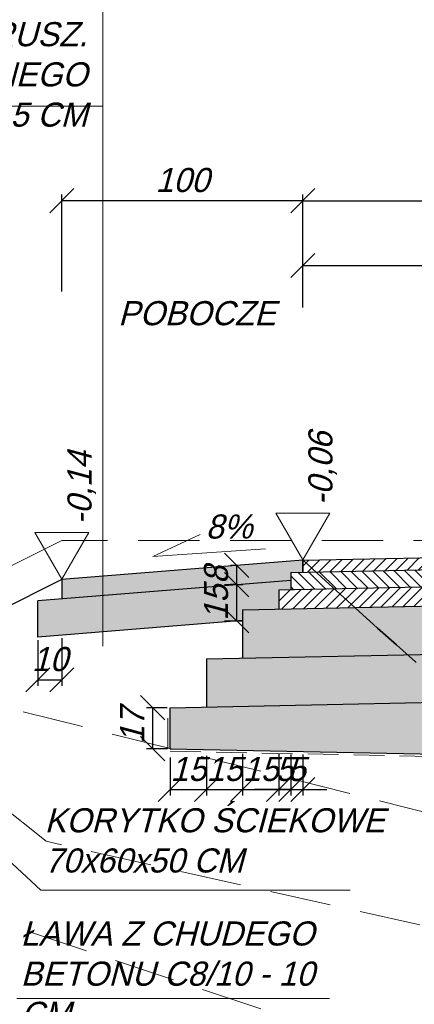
# Model space of a CAD drawing. Header units: millimetres. Extents: x -8866 to 77461, y -114325 to -28406.
# Tile 23 of 37: x 34142 to 34306, y -60031 to -59623. Entities that reach past the tile are written whole.
import ezdxf

# ---------------------------------------------------------------- set-up
doc = ezdxf.new("R2010")
doc.units = ezdxf.units.MM
doc.linetypes.add('DASHED', pattern=[19.05, 12.7, -6.35])
for name, color, linetype, lineweight in [('2', 5, 'Continuous', 35), ('3', 6, 'DASHED', 13), ('5', 3, 'Continuous', 13), ('6', 2, 'Continuous', 25), ('8', 1, 'Continuous', 13)]:
    doc.layers.add(name, color=color, linetype=linetype, lineweight=lineweight)
doc.styles.get("Standard").update_dxf_attribs({"font": 'IC-isocp.shx', "oblique": 15})
doc.dimstyles.new('ISO-25', dxfattribs={"dimscale": 2, "dimtxt": 2.5, "dimasz": 2.5, "dimexe": 1.25, "dimexo": 0.625, "dimtad": 1, "dimtxsty": 'Standard', "dimblk": 'OBLIQUE', "dimcen": 2.5, "dimadec": 0, "dimazin": 0, "dimtfac": 1, "dimtmove": 0, "dimatfit": 3, "dimldrblk": 'OBLIQUE', "dimfxl": 1, "dimarcsym": 0})
pattern_1 = [(180, (0, -3000), (-12.7, -12.7), [1.5875, -11.1125]), (270, (0, -3000), (12.7, -12.7), [1.5875, -11.1125]), (315, (-1.5875, -3000), (12.7, -3e-15), [2.245064, -15.7154486]), (180, (-1.588, -3007.144), (-12.7, -12.7), [1.5875, -11.1125]), (225, (-2.381, -3006.35), (-2e-15, -12.7), [1.1225314, -16.83798]), (315, (-2.381, -3006.35), (12.7, -3e-15), [1.1225314, -16.83798]), (180, (-6.35, -3010.319), (-12.7, -12.7), [2.245064, -10.454936]), (225, (-6.35, -3010.319), (-2e-15, -12.7), [1.5875, -16.3730127]), (315, (-8.595, -3010.319), (12.7, -3e-15), [1.5875, -16.3730127]), (270, (-8.731, -3003.175), (12.7, -12.7), [1.5875, -11.1125]), (225, (-8.731, -3003.175), (-2e-15, -12.7), [1.1225314, -16.83798]), (315, (-9.525, -3003.969), (12.7, -3e-15), [1.1225314, -16.83798]), (180, (-1.587, -3003.175), (-12.7, -12.7), [0.79375, -10.63625]), (180, (-11.113, -3006.35), (-12.7, -12.7), [0.79375, -10.63625]), (270, (-7.144, -3007.938), (12.7, -12.7), [0.79375, -10.63625]), (315, (-8.731, -3000.794), (12.7, -3e-15), [1.1225314, -16.83798]), (315, (-3.175, -3009.525), (12.7, -3e-15), [1.1225314, -16.83798]), (225, (-5.953, -3004.167), (-2e-15, -12.7), [1.1225314, -16.83798]), (270, (-4.366, -3001.588), (12.7, -12.7), [0.1984375, -12.5015625]), (270, (-4.961, -3006.945), (12.7, -12.7), [0.1984375, -12.5015625]), (270, (-10.914, -3009.128), (12.7, -12.7), [0.1984375, -12.5015625]), (270, (-11.113, -3002.381), (12.7, -12.7), [0.1984375, -12.5015625])]
pattern_2 = [(225, (0, -3000), (2.24506403, -2.24506403), [])]

# ---------------------------------------------------------------- blocks, each defined once
blk = doc.blocks.new('_Oblique')
at = {"color": 0, "linetype": 'ByBlock', "lineweight": -2}
blk.add_line((-0.5, -0.5), (0.5, 0.5), dxfattribs=at)
blk = doc.blocks.new('*D2705')
at = {"layer": '5', "color": 0, "lineweight": -2}
for p, q in [((34259.64, -59742.21), (34259.64, -59722.29)), ((34534.64, -59733.17), (34534.64, -59722.29)), ((34259.64, -59724.79), (34534.64, -59724.79))]:
    blk.add_line(p, q, dxfattribs=at)
at = {"layer": 'Defpoints', "color": 0}
for p in [(34534.64, -59724.79), (34534.64, -59734.42), (34259.64, -59743.46)]:
    blk.add_point(p, dxfattribs=at)
at = {"layer": '5', "color": 0, "lineweight": -2, "xscale": 10, "yscale": 10, "zscale": 10, "rotation": 180}
blk.add_blockref('_Oblique', (34259.64, -59724.79), dxfattribs=at)
at = {"layer": '5', "color": 0, "lineweight": -2, "xscale": 10, "yscale": 10, "zscale": 10}
blk.add_blockref('_Oblique', (34534.64, -59724.79), dxfattribs=at)
at = {"layer": '5', "color": 0, "insert": (34397.14, -59716.29), "char_height": 10, "attachment_point": 5}
blk.add_mtext('275', dxfattribs=at)
blk = doc.blocks.new('*D2708')
at = {"layer": '5', "color": 0, "lineweight": -2}
for p, q in [((34259.64, -59742.21), (34259.64, -59695.42)), ((34809.64, -59734.54), (34809.64, -59695.42)), ((34259.64, -59697.92), (34809.64, -59697.92))]:
    blk.add_line(p, q, dxfattribs=at)
at = {"layer": 'Defpoints', "color": 0}
for p in [(34809.64, -59697.92), (34809.64, -59735.79), (34259.64, -59743.46)]:
    blk.add_point(p, dxfattribs=at)
at = {"layer": '5', "color": 0, "lineweight": -2, "xscale": 10, "yscale": 10, "zscale": 10, "rotation": 180}
blk.add_blockref('_Oblique', (34259.64, -59697.92), dxfattribs=at)
at = {"layer": '5', "color": 0, "lineweight": -2, "xscale": 10, "yscale": 10, "zscale": 10}
blk.add_blockref('_Oblique', (34809.64, -59697.92), dxfattribs=at)
at = {"layer": '5', "color": 0, "insert": (34534.64, -59689.42), "char_height": 10, "attachment_point": 5}
blk.add_mtext('550', dxfattribs=at)
blk = doc.blocks.new('*D2714')
at = {"layer": '5', "color": 0, "lineweight": -2}
for p, q in [((34232.39, -59849.15), (34229.7, -59849.15)), ((34232.2, -59849.15), (34232.2, -59857.15)), ((34232.39, -59857.15), (34229.7, -59857.15))]:
    blk.add_line(p, q, dxfattribs=at)
at = {"layer": 'Defpoints', "color": 0}
for p in [(34233.64, -59849.15), (34232.2, -59857.15), (34233.64, -59857.15)]:
    blk.add_point(p, dxfattribs=at)
at = {"layer": '5', "color": 0, "lineweight": -2, "xscale": 10, "yscale": 10, "zscale": 10}
for p, rotation in [((34232.2, -59849.15), 90), ((34232.2, -59857.15), 270)]:
    blk.add_blockref('_Oblique', p, dxfattribs=dict(at, rotation=rotation))
at = {"layer": '5', "color": 0, "insert": (34223.7, -59853.15), "char_height": 10, "attachment_point": 5, "rotation": 90}
blk.add_mtext('8', dxfattribs=at)
blk = doc.blocks.new('*D2715')
at = {"layer": '5', "color": 0, "lineweight": -2}
for p, q in [((34227.16, -59857.15), (34234.7, -59857.15)), ((34232.2, -59857.15), (34232.2, -59872.15)), ((34227.16, -59872.15), (34234.7, -59872.15))]:
    blk.add_line(p, q, dxfattribs=at)
at = {"layer": 'Defpoints', "color": 0}
for p in [(34225.91, -59857.15), (34225.91, -59872.15), (34232.2, -59872.15)]:
    blk.add_point(p, dxfattribs=at)
at = {"layer": '5', "color": 0, "lineweight": -2, "xscale": 10, "yscale": 10, "zscale": 10}
for p, rotation in [((34232.2, -59857.15), 90), ((34232.2, -59872.15), 270)]:
    blk.add_blockref('_Oblique', p, dxfattribs=dict(at, rotation=rotation))
at = {"layer": '5', "color": 0, "insert": (34223.7, -59864.65), "char_height": 10, "attachment_point": 5, "rotation": 90}
blk.add_mtext('15', dxfattribs=at)
blk = doc.blocks.new('*D2717')
at = {"layer": '5', "color": 0, "lineweight": -2}
for p, q in [((34234.64, -59927.31), (34234.64, -59944.63)), ((34249.64, -59927.48), (34249.64, -59944.63)), ((34234.64, -59942.13), (34249.64, -59942.13))]:
    blk.add_line(p, q, dxfattribs=at)
at = {"layer": 'Defpoints', "color": 0}
for p in [(34234.64, -59926.06), (34249.64, -59926.23), (34249.64, -59942.13)]:
    blk.add_point(p, dxfattribs=at)
at = {"layer": '5', "color": 0, "lineweight": -2, "xscale": 10, "yscale": 10, "zscale": 10, "rotation": 180}
blk.add_blockref('_Oblique', (34234.64, -59942.13), dxfattribs=at)
at = {"layer": '5', "color": 0, "lineweight": -2, "xscale": 10, "yscale": 10, "zscale": 10}
blk.add_blockref('_Oblique', (34249.64, -59942.13), dxfattribs=at)
at = {"layer": '5', "color": 0, "insert": (34242.14, -59933.63), "char_height": 10, "attachment_point": 5}
blk.add_mtext('15', dxfattribs=at)
blk = doc.blocks.new('*D2718')
at = {"layer": '5', "color": 0, "lineweight": -2}
for p, q in [((34249.64, -59927.48), (34249.64, -59944.63)), ((34254.64, -59927.53), (34254.64, -59944.63)), ((34249.64, -59942.13), (34239.64, -59942.13)), ((34249.64, -59942.13), (34254.64, -59942.13)), ((34254.64, -59942.13), (34264.64, -59942.13))]:
    blk.add_line(p, q, dxfattribs=at)
at = {"layer": 'Defpoints', "color": 0}
for p in [(34249.64, -59926.23), (34254.64, -59926.28), (34254.64, -59942.13)]:
    blk.add_point(p, dxfattribs=at)
at = {"layer": '5', "color": 0, "lineweight": -2, "xscale": 10, "yscale": 10, "zscale": 10}
blk.add_blockref('_Oblique', (34249.64, -59942.13), dxfattribs=at)
at = {"layer": '5', "color": 0, "lineweight": -2, "xscale": 10, "yscale": 10, "zscale": 10, "rotation": 180}
blk.add_blockref('_Oblique', (34254.64, -59942.13), dxfattribs=at)
at = {"layer": '5', "color": 0, "insert": (34252.14, -59933.63), "char_height": 10, "attachment_point": 5}
blk.add_mtext('5', dxfattribs=at)
blk = doc.blocks.new('*D2719')
at = {"layer": '5', "color": 0, "lineweight": -2}
for p, q in [((34254.64, -59927.53), (34254.64, -59944.63)), ((34259.64, -59927.59), (34259.64, -59944.63)), ((34254.64, -59942.13), (34244.64, -59942.13)), ((34254.64, -59942.13), (34259.64, -59942.13)), ((34259.64, -59942.13), (34269.64, -59942.13))]:
    blk.add_line(p, q, dxfattribs=at)
at = {"layer": 'Defpoints', "color": 0}
for p in [(34254.64, -59926.28), (34259.64, -59926.34), (34259.64, -59942.13)]:
    blk.add_point(p, dxfattribs=at)
at = {"layer": '5', "color": 0, "lineweight": -2, "xscale": 10, "yscale": 10, "zscale": 10}
blk.add_blockref('_Oblique', (34254.64, -59942.13), dxfattribs=at)
at = {"layer": '5', "color": 0, "lineweight": -2, "xscale": 10, "yscale": 10, "zscale": 10, "rotation": 180}
blk.add_blockref('_Oblique', (34259.64, -59942.13), dxfattribs=at)
at = {"layer": '5', "color": 0, "insert": (34257.14, -59933.63), "char_height": 10, "attachment_point": 5}
blk.add_mtext('5', dxfattribs=at)
blk = doc.blocks.new('s2')
at = {"layer": '5', "linetype": 'DASHED', "ltscale": 2}
for points in [[(40199.63, -60271.9), (39499.63, -60226.74), (38499.63, -60076.74), (38499.63, -60076.74), (38399.63, -60026.74), (38399.63, -60026.74), (38089.63, -59926.74), (37839.63, -59826.74), (37839.63, -59826.74), (37759.63, -59826.74), (37759.63, -59676.74), (37349.63, -59676.74), (36949.63, -59676.74), (36849.63, -59726.74), (36749.63, -59576.74), (35299.63, -59426.74)], [(38089.63, -59926.74), (37549.63, -59901.74), (36849.63, -59726.74)]]:
    blk.add_lwpolyline(points, dxfattribs=at)
blk.add_lwpolyline([(39499.63, -60226.74), (38399.63, -60126.74), (36943.1, -59801.45), (36849.63, -59726.74), (36899.63, -59826.74), (38099.63, -60226.74), (39366.45, -60275.08)], close=True, dxfattribs=at)
blk = doc.blocks.new('*D2728')
at = {"layer": '5', "color": 0, "lineweight": -2}
for p, q in [((34159.64, -59735.57), (34159.64, -59695.42)), ((34259.64, -59734.54), (34259.64, -59695.42)), ((34259.64, -59697.92), (34159.64, -59697.92))]:
    blk.add_line(p, q, dxfattribs=at)
at = {"layer": 'Defpoints', "color": 0}
for p in [(34159.64, -59697.92), (34159.64, -59736.82), (34259.64, -59735.79)]:
    blk.add_point(p, dxfattribs=at)
at = {"layer": '5', "color": 0, "lineweight": -2, "xscale": 10, "yscale": 10, "zscale": 10, "rotation": 180}
blk.add_blockref('_Oblique', (34159.64, -59697.92), dxfattribs=at)
at = {"layer": '5', "color": 0, "lineweight": -2, "xscale": 10, "yscale": 10, "zscale": 10}
blk.add_blockref('_Oblique', (34259.64, -59697.92), dxfattribs=at)
at = {"layer": '5', "color": 0, "insert": (34209.64, -59689.42), "char_height": 10, "attachment_point": 5}
blk.add_mtext('100', dxfattribs=at)
blk = doc.blocks.new('*D2729')
at = {"layer": '5', "color": 0, "lineweight": -2}
for p, q in [((34203.39, -59908.19), (34194.82, -59908.19)), ((34197.32, -59908.19), (34197.32, -59925.19)), ((34203.39, -59925.19), (34194.82, -59925.19))]:
    blk.add_line(p, q, dxfattribs=at)
at = {"layer": 'Defpoints', "color": 0}
for p in [(34204.64, -59908.19), (34197.32, -59925.19), (34204.64, -59925.19)]:
    blk.add_point(p, dxfattribs=at)
at = {"layer": '5', "color": 0, "lineweight": -2, "xscale": 10, "yscale": 10, "zscale": 10}
for p, rotation in [((34197.32, -59908.19), 90), ((34197.32, -59925.19), 270)]:
    blk.add_blockref('_Oblique', p, dxfattribs=dict(at, rotation=rotation))
at = {"layer": '5', "color": 0, "insert": (34188.82, -59915.69), "char_height": 10, "attachment_point": 5, "rotation": 90}
blk.add_mtext('17', dxfattribs=at)
blk = doc.blocks.new('*D2730')
at = {"layer": '5', "color": 0, "lineweight": -2}
for p, q in [((34219.64, -59928.09), (34219.64, -59944.63)), ((34234.64, -59928.25), (34234.64, -59944.63)), ((34219.64, -59942.13), (34234.64, -59942.13))]:
    blk.add_line(p, q, dxfattribs=at)
at = {"layer": 'Defpoints', "color": 0}
for p in [(34219.64, -59926.84), (34234.64, -59927), (34234.64, -59942.13)]:
    blk.add_point(p, dxfattribs=at)
at = {"layer": '5', "color": 0, "lineweight": -2, "xscale": 10, "yscale": 10, "zscale": 10, "rotation": 180}
blk.add_blockref('_Oblique', (34219.64, -59942.13), dxfattribs=at)
at = {"layer": '5', "color": 0, "lineweight": -2, "xscale": 10, "yscale": 10, "zscale": 10}
blk.add_blockref('_Oblique', (34234.64, -59942.13), dxfattribs=at)
at = {"layer": '5', "color": 0, "insert": (34227.14, -59933.63), "char_height": 10, "attachment_point": 5}
blk.add_mtext('15', dxfattribs=at)
blk = doc.blocks.new('*D2731')
at = {"layer": '5', "color": 0, "lineweight": -2}
for p, q in [((34204.64, -59928.86), (34204.64, -59944.63)), ((34219.64, -59929.02), (34219.64, -59944.63)), ((34204.64, -59942.13), (34219.64, -59942.13))]:
    blk.add_line(p, q, dxfattribs=at)
at = {"layer": 'Defpoints', "color": 0}
for p in [(34204.64, -59927.61), (34219.64, -59927.77), (34219.64, -59942.13)]:
    blk.add_point(p, dxfattribs=at)
at = {"layer": '5', "color": 0, "lineweight": -2, "xscale": 10, "yscale": 10, "zscale": 10, "rotation": 180}
blk.add_blockref('_Oblique', (34204.64, -59942.13), dxfattribs=at)
at = {"layer": '5', "color": 0, "lineweight": -2, "xscale": 10, "yscale": 10, "zscale": 10}
blk.add_blockref('_Oblique', (34219.64, -59942.13), dxfattribs=at)
at = {"layer": '5', "color": 0, "insert": (34212.14, -59933.63), "char_height": 10, "attachment_point": 5}
blk.add_mtext('15', dxfattribs=at)
blk = doc.blocks.new('*D2732')
at = {"layer": '5', "color": 0, "lineweight": -2}
for p, q in [((34159.64, -59879.32), (34159.64, -59899.1)), ((34149.64, -59880.12), (34149.64, -59899.1)), ((34149.64, -59896.6), (34159.64, -59896.6))]:
    blk.add_line(p, q, dxfattribs=at)
at = {"layer": 'Defpoints', "color": 0}
for p in [(34149.64, -59878.87), (34159.64, -59878.07), (34159.64, -59896.6)]:
    blk.add_point(p, dxfattribs=at)
at = {"layer": '5', "color": 0, "lineweight": -2, "xscale": 10, "yscale": 10, "zscale": 10, "rotation": 180}
blk.add_blockref('_Oblique', (34149.64, -59896.6), dxfattribs=at)
at = {"layer": '5', "color": 0, "lineweight": -2, "xscale": 10, "yscale": 10, "zscale": 10}
blk.add_blockref('_Oblique', (34159.64, -59896.6), dxfattribs=at)
at = {"layer": '5', "color": 0, "insert": (34154.64, -59888.09), "char_height": 10, "attachment_point": 5}
blk.add_mtext('10', dxfattribs=at)

msp = doc.modelspace()

# ---------------------------------------------------------------- hatches: boundary and pattern name
at = {"layer": '8'}
h = msp.add_hatch(dxfattribs=at)
h.set_pattern_fill('CONCRE', color=256, scale=0.5, angle=180, style=0)
h.set_pattern_definition(pattern_1)
h.paths.add_polyline_path([(34254.638, -59855.467), (34254.638, -59852.169), (34259.638, -59852.067), (34259.638, -59847.067), (34159.638, -59855.067), (34159.638, -59863.067)])
h.paths.add_polyline_path([(34814.638, -59840.779), (34814.638, -59843.781), (34859.638, -59842.881), (34875.629, -59844.16), (34875.629, -59836.16), (34859.638, -59834.881), (34809.638, -59835.881), (34809.638, -59840.881)])
h.paths.add_polyline_path([(34909.638, -59846.881), (34909.638, -59838.881), (34875.629, -59836.16), (34875.629, -59844.16)])
h.paths.add_polyline_path([(34888.491, -59856.658), (34901.991, -59856.658), (34901.991, -59843.122), (34888.491, -59843.122)], flags=24)
h.paths.add_polyline_path([(34840.96, -59845.97), (34854.46, -59845.97), (34854.46, -59835.989), (34840.96, -59835.989)], flags=24)
h.paths.add_polyline_path([(34217.451, -59860.237), (34230.951, -59860.237), (34230.951, -59850.256), (34217.451, -59850.256)], flags=24)
h = msp.add_hatch(dxfattribs=at)
h.set_pattern_fill('GRAVL1', color=256, scale=0.3, angle=180, style=0)
h.set_pattern_definition([(48.0128, (-5.4864, -3007.62), (60.959986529, 68.580010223), [1.0251643, -101.4914506]), (4.9697, (-4.8006, -3006.858), (-91.4400080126, -7.6199337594), [1.7592142, -174.1621485]), (312.5104, (-3.048, -3006.7056), (-76.1999292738, 83.820066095), [1.2404446, -122.8041638]), (87.2737, (-0.0762, -3004.8006), (-7.619969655, -152.4000022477), [1.6020136, -158.599312]), (112.8337, (-4e-16, -3003.2004), (38.1000754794, -91.4399726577), [1.5709011, -155.5194223]), (177.2737, (-0.6096, -3001.7526), (152.4000022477, -7.619969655), [1.6020136, -158.599312]), (217.6942, (-2.2098, -3001.6764), (99.0600559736, 76.1999268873), [2.118581, -209.7393494]), (252.2553, (-3.8862, -3002.9718), (-53.3400820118, -167.639971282), [2.0001586, -198.015766]), (301.4296, (-4.4958, -3004.8768), (60.9600627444, -99.059962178), [1.607439, -159.1366363]), (355.2364, (-3.6576, -3006.2484), (-83.820007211, 7.619935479), [1.8351398, -89.9218141]), (42.3974, (-1.8288, -3006.4008), (91.4400560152, 83.81993966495), [2.3732338, -234.9503175]), (318.8141, (-7.62, -3004.7244), (53.340022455, -45.719979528), [0.8100136, -80.1916913]), (351.4692, (-7.0104, -3005.2578), (-99.0599869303, 15.2400602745), [1.5410459, -152.5639138]), (45, (-5.4864, -3005.4864), (2e-15, 7.62000236), [1.077628, -9.698675]), (23.1986, (-4.953, -3006.4008), (-38.099997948, -15.240010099), [0.580324, -57.4518663]), (111.8014, (-4.4196, -3006.1722), (7.619999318, -22.86000208), [0.8206969, -40.2142604]), (210.9638, (-4.7244, -3005.4102), (-22.85998493, -15.240018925), [1.332959, -43.0988953]), (341.5651, (-5.8674, -3006.096), (-15.24000331, 7.61998783), [0.9638614, -23.1326969]), (196.3895, (-8e-16, -3006.1722), (-76.200016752, -22.8599444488), [1.350264, -133.6764789]), (250.3462, (-1.2954, -3006.5532), (30.479963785, 83.8200162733), [1.1327968, -112.146649]), (113.1986, (-5.8674, -3007.62), (15.240010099, -38.099997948), [1.1606403, -56.87155]), (163.6105, (-6.3246, -3006.5532), (76.200016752, -22.8599444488), [1.350264, -133.6764789]), (159.444, (-2e-16, -3001.4478), (38.100014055, -15.239969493), [1.3021056, -63.8032049]), (114.7751, (-1.2192, -3000.9906), (38.099940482, -83.8200260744), [1.0910164, -108.0107797]), (246.8014, (-5.9436, -3000), (-15.240010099, -38.099997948), [1.1606403, -56.87155]), (197.354, (-6.4008, -3001.0668), (99.0600153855, 30.4799581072), [1.2773482, -126.4571309]), (249.444, (-2.2098, -3000), (15.239969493, 38.100014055), [0.6510528, -64.4542577]), (281.3099, (-5.4864, -3000), (7.619981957, -30.480005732), [0.3885438, -38.465981]), (345.9638, (-5.4102, -3000.381), (-22.86000416, 7.619985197), [1.5709011, -29.847159]), (6.009, (-3.8862, -3000.762), (-76.199998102, -7.6199947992), [1.455801, -144.1240933]), (123.6901, (-4.7244, -3004.7244), (7.62001017, -15.23999663), [1.0989716, -26.375327]), (173.1572, (-5.334, -3003.81), (-129.539995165, 15.2400609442), [1.9186703, -189.9480301]), (240.9454, (-7.239, -3003.5814), (30.480000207, 53.3400029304), [0.7845247, -77.6681759]), (270, (-7.62, -3004.267), (7.62, -7.62), [0.4572, -7.1628]), (300.2564, (-3.7338, -3000.9906), (-30.4799610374, 53.3400187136), [1.0586009, -104.8018224]), (228.0128, (-3.2004, -3001.905), (-60.959986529, -68.580010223), [2.0503286, -100.4662862]), (180, (-4.572, -3003.429), (-7.62, -7.62), [1.9812, -5.6388]), (145.3048, (-6.5532, -3003.429), (76.1999562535, -53.340065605), [1.2048287, -119.2779479]), (74.0546, (-7.5438, -3002.7432), (7.619999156, 30.480000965), [1.1094872, -54.364951]), (27.646, (-7.239, -3001.6764), (144.7799680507, 76.2000587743), [1.8064353, -178.8373919]), (355.4261, (-5.6388, -3000.8382), (99.0600042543, -7.6199603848), [1.9110884, -189.1975439])])
h.paths.add_polyline_path([(34149.638, -59878.867), (34149.638, -59863.867), (34254.638, -59855.467), (34254.638, -59859.169), (34249.638, -59859.27), (34249.638, -59867.27), (34234.638, -59867.575), (34234.638, -59872.067)])
h.paths.add_polyline_path([(34834.638, -59855.372), (34834.638, -59858.381), (34859.638, -59857.881), (34875.629, -59859.16), (34875.629, -59844.16), (34859.638, -59842.881), (34814.638, -59843.781), (34814.638, -59847.779), (34819.638, -59847.677), (34819.638, -59855.677)])
h.paths.add_polyline_path([(34875.629, -59859.16), (34909.638, -59861.881), (34909.638, -59853.881), (34909.638, -59846.881), (34875.629, -59844.16)])
h.paths.add_polyline_path([(34888.477, -59868.96), (34901.989, -59868.96), (34901.989, -59855.82), (34888.477, -59855.82)], flags=24)
h.paths.add_polyline_path([(34888.491, -59856.658), (34901.991, -59856.658), (34901.991, -59843.122), (34888.491, -59843.122)], flags=24)
h.paths.add_polyline_path([(34840.96, -59860.658), (34854.46, -59860.658), (34854.46, -59847.122), (34840.96, -59847.122)], flags=24)
h.paths.add_polyline_path([(34840.96, -59845.97), (34854.46, -59845.97), (34854.46, -59835.989), (34840.96, -59835.989)], flags=24)
h.paths.add_polyline_path([(34217.451, -59874.925), (34230.951, -59874.925), (34230.951, -59861.389), (34217.451, -59861.389)], flags=24)
h.paths.add_polyline_path([(34217.451, -59860.237), (34230.951, -59860.237), (34230.951, -59850.256), (34217.451, -59850.256)], flags=24)
h = msp.add_hatch(dxfattribs=at)
h.set_pattern_fill('ANSI31', color=256, angle=180, style=0)
h.set_pattern_definition(pattern_2)
h.paths.add_polyline_path([(34809.638, -59840.881), (34809.638, -59835.881), (34509.638, -59841.982), (34509.638, -59846.982)])
h.paths.add_polyline_path([(34509.638, -59846.982), (34509.638, -59841.982), (34259.638, -59847.067), (34259.638, -59852.067)])
h = msp.add_hatch(dxfattribs=at)
h.set_pattern_fill('ANSI31', color=256, angle=90, style=0)
h.set_pattern_definition([(135, (0, -3000), (-2.24506403, -2.24506403), [])])
h.paths.add_polyline_path([(34814.638, -59847.779), (34814.638, -59843.781), (34814.638, -59840.779), (34809.638, -59840.881), (34509.638, -59846.982), (34509.638, -59853.982)])
h.paths.add_polyline_path([(34254.638, -59859.169), (34509.638, -59853.982), (34509.638, -59846.982), (34254.638, -59852.169), (34254.638, -59855.467)])
h.paths.add_polyline_path([(34510.982, -59853.057), (34522.015, -59853.082), (34521.866, -59847.711), (34511.068, -59847.586)], flags=16)
h = msp.add_hatch(dxfattribs=at)
h.set_pattern_fill('ANSI31', color=256, angle=180, style=0)
h.set_pattern_definition(pattern_2)
h.paths.add_polyline_path([(34819.638, -59855.677), (34819.638, -59847.677), (34814.638, -59847.779), (34509.638, -59853.982), (34509.638, -59861.982)])
h.paths.add_polyline_path([(34509.638, -59861.982), (34509.638, -59853.982), (34249.638, -59859.27), (34249.638, -59867.27)])
h.paths.add_polyline_path([(34511.165, -59860.581), (34510.914, -59860.583), (34510.74, -59854.603), (34511.058, -59854.607)], flags=16)
h.paths.add_polyline_path([(34511.308, -59860.468), (34521.88, -59860.579), (34521.882, -59854.709), (34511.16, -59854.672)], flags=16)
h = msp.add_hatch(dxfattribs=at)
h.set_pattern_fill('CONCRE', color=256, scale=0.5, angle=180, style=0)
h.set_pattern_definition(pattern_1)
h.paths.add_polyline_path([(34834.638, -59875.372), (34834.638, -59858.381), (34834.638, -59855.372), (34819.638, -59855.677), (34509.638, -59861.982), (34509.638, -59881.982)])
h.paths.add_polyline_path([(34234.638, -59887.575), (34509.638, -59881.982), (34509.638, -59861.982), (34249.638, -59867.27), (34234.638, -59867.575), (34234.638, -59872.067)])
h.paths.add_polyline_path([(34511.243, -59879.49), (34521.969, -59879.767), (34521.933, -59864.536), (34511.413, -59864.753)], flags=16)
h.paths.add_polyline_path([(34511.266, -59864.741), (34521.94, -59864.435), (34521.946, -59864.344), (34511.259, -59864.499)], flags=16)
h = msp.add_hatch(dxfattribs=at)
h.set_pattern_fill('GRAVL1', color=256, scale=0.3, style=0)
h.set_pattern_definition([(228.0128, (5.4864, 7.62), (-60.959986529, -68.580010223), [1.0251643, -101.4914506]), (184.9697, (4.8006, 6.858), (91.4400080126, 7.6199337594), [1.7592142, -174.1621485]), (132.5104, (3.048, 6.7056), (76.1999292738, -83.820066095), [1.2404446, -122.8041638]), (267.2737, (0.0762, 4.8006), (7.619969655, 152.4000022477), [1.6020136, -158.599312]), (292.8337, (0, 3.2004), (-38.1000754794, 91.4399726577), [1.5709011, -155.5194223]), (357.2737, (0.6096, 1.7526), (-152.4000022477, 7.619969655), [1.6020136, -158.599312]), (37.6942, (2.2098, 1.6764), (-99.0600559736, -76.1999268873), [2.118581, -209.7393494]), (72.2553, (3.8862, 2.9718), (53.3400820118, 167.639971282), [2.0001586, -198.015766]), (121.4296, (4.4958, 4.8768), (-60.9600627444, 99.059962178), [1.607439, -159.1366363]), (175.2364, (3.6576, 6.2484), (83.820007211, -7.619935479), [1.8351398, -89.9218141]), (222.3974, (1.8288, 6.4008), (-91.4400560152, -83.81993966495), [2.3732338, -234.9503175]), (138.8141, (7.62, 4.7244), (-53.340022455, 45.719979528), [0.8100136, -80.1916913]), (171.4692, (7.0104, 5.2578), (99.0599869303, -15.2400602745), [1.5410459, -152.5639138]), (225, (5.4864, 5.4864), (-1e-15, -7.62000236), [1.077628, -9.698675]), (203.1986, (4.953, 6.4008), (38.099997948, 15.240010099), [0.580324, -57.4518663]), (291.8014, (4.4196, 6.1722), (-7.619999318, 22.86000208), [0.8206969, -40.2142604]), (30.9638, (4.7244, 5.4102), (22.85998493, 15.240018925), [1.332959, -43.0988953]), (161.5651, (5.8674, 6.096), (15.24000331, -7.61998783), [0.9638614, -23.1326969]), (16.3895, (0, 6.1722), (76.200016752, 22.8599444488), [1.350264, -133.6764789]), (70.3462, (1.2954, 6.5532), (-30.479963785, -83.8200162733), [1.1327968, -112.146649]), (293.1986, (5.8674, 7.62), (-15.240010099, 38.099997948), [1.1606403, -56.87155]), (343.6105, (6.3246, 6.5532), (-76.200016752, 22.8599444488), [1.350264, -133.6764789]), (339.444, (0, 1.4478), (-38.100014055, 15.239969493), [1.3021056, -63.8032049]), (294.7751, (1.2192, 0.9906), (-38.099940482, 83.8200260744), [1.0910164, -108.0107797]), (66.8014, (5.9436, 0), (15.240010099, 38.099997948), [1.1606403, -56.87155]), (17.354, (6.4008, 1.0668), (-99.0600153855, -30.4799581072), [1.2773482, -126.4571309]), (69.444, (2.2098, 0), (-15.239969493, -38.100014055), [0.6510528, -64.4542577]), (101.3099, (5.4864, 0), (-7.619981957, 30.480005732), [0.3885438, -38.465981]), (165.9638, (5.4102, 0.381), (22.86000416, -7.619985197), [1.5709011, -29.847159]), (186.009, (3.8862, 0.762), (76.199998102, 7.6199947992), [1.455801, -144.1240933]), (303.6901, (4.7244, 4.7244), (-7.62001017, 15.23999663), [1.0989716, -26.375327]), (353.1572, (5.334, 3.81), (129.539995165, -15.2400609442), [1.9186703, -189.9480301]), (60.9454, (7.239, 3.5814), (-30.480000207, -53.3400029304), [0.7845247, -77.6681759]), (90, (7.62, 4.267), (-7.62, 7.62), [0.4572, -7.1628]), (120.2564, (3.7338, 0.9906), (30.4799610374, -53.3400187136), [1.0586009, -104.8018224]), (48.0128, (3.2004, 1.905), (60.959986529, 68.580010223), [2.0503286, -100.4662862]), (0, (4.572, 3.429), (7.62, 7.62), [1.9812, -5.6388]), (325.3048, (6.5532, 3.429), (-76.1999562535, 53.340065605), [1.2048287, -119.2779479]), (254.0546, (7.5438, 2.7432), (-7.619999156, -30.480000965), [1.1094872, -54.364951]), (207.646, (7.239, 1.6764), (-144.7799680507, -76.2000587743), [1.8064353, -178.8373919]), (175.4261, (5.6388, 0.8382), (-99.0600042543, 7.6199603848), [1.9110884, -189.1975439])])
h.paths.add_polyline_path([(34509.638, -59901.982), (34849.638, -59895.067), (34849.638, -59875.067), (34834.638, -59875.372), (34834.638, -59858.381), (34859.638, -59857.881), (34875.629, -59859.16), (34875.629, -59939.23), (34509.638, -59931.57)])
h.paths.add_polyline_path([(34969.638, -59948.738), (34969.638, -59872.381), (34969.638, -59863.881), (34909.638, -59863.881), (34909.638, -59861.881), (34875.629, -59859.16), (34875.629, -59939.23), (34929.699, -59940.362), (34929.676, -59971.799)])
h.paths.add_polyline_path([(34351.959, -59928.269), (34509.638, -59931.57), (34509.638, -59901.982), (34325.455, -59905.728, 0.0035026)])
h.paths.add_polyline_path([(34511.419, -59924.056), (34521.96, -59923.884), (34521.744, -59909.974), (34511.457, -59910.003)], flags=16)
h.paths.add_polyline_path([(35113.469, -60028.208), (35171.743, -59987.381), (35049.638, -59987.381), (35039.638, -59987.381), (35039.638, -60027.168), (35039.638, -60027.251)])
h.paths.add_polyline_path([(35065.091, -60018.43), (35078.603, -60018.43), (35078.603, -60000.951), (35065.091, -60000.951)], flags=16)
h.paths.add_polyline_path([(35199.638, -60029.325), (35199.638, -59987.381), (35184.812, -59987.381), (35126.302, -60028.374)])
h.paths.add_polyline_path([(34204.638, -59925.186), (34310.51, -59927.402), (34310.51, -59906.032), (34204.638, -59908.186)])
h.paths.add_polyline_path([(35039.638, -60027.251), (35039.638, -60027.168), (35039.638, -59987.381), (35009.638, -59987.381), (35009.638, -60026.862)])
h.paths.add_polyline_path([(35009.638, -60026.862), (35009.638, -59987.381), (34979.638, -59987.381), (34979.638, -60025.89), (34979.638, -60026.473)])
h.paths.add_polyline_path([(34310.51, -59906.032), (34325.455, -59905.728, 0.0035026), (34351.959, -59928.269), (34310.51, -59927.402)])
h.paths.add_polyline_path([(34888.477, -59868.96), (34901.989, -59868.96), (34901.989, -59855.82), (34888.477, -59855.82)])
h.paths.add_polyline_path([(34938.729, -59968.356), (34938.729, -59981.868), (34956.208, -59981.868), (34956.208, -59968.356)])
h = msp.add_hatch(dxfattribs=at)
h.set_pattern_fill('CONCRE', color=256, angle=180, style=0)
h.set_pattern_definition([(180, (0, -3000), (-25.4, -25.4), [3.175, -22.225]), (270, (0, -3000), (25.4, -25.4), [3.175, -22.225]), (315, (-3.175, -3000), (25.4, -5e-15), [4.490128, -31.430897]), (180, (-3.175, -3014.287), (-25.4, -25.4), [3.175, -22.225]), (225, (-4.763, -3012.7), (-4e-15, -25.4), [2.245063, -33.67596]), (315, (-4.763, -3012.7), (25.4, -5e-15), [2.245063, -33.67596]), (180, (-12.7, -3020.637), (-25.4, -25.4), [4.490128, -20.909872]), (225, (-12.7, -3020.637), (-4e-15, -25.4), [3.175, -32.746025]), (315, (-17.19, -3020.637), (25.4, -5e-15), [3.175, -32.746025]), (270, (-17.462, -3006.35), (25.4, -25.4), [3.175, -22.225]), (225, (-17.462, -3006.35), (-4e-15, -25.4), [2.245063, -33.67596]), (315, (-19.05, -3007.938), (25.4, -5e-15), [2.245063, -33.67596]), (180, (-3.175, -3006.35), (-25.4, -25.4), [1.5875, -21.2725]), (180, (-22.225, -3012.7), (-25.4, -25.4), [1.5875, -21.2725]), (270, (-14.287, -3015.875), (25.4, -25.4), [1.5875, -21.2725]), (315, (-17.462, -3001.588), (25.4, -5e-15), [2.245063, -33.67596]), (315, (-6.35, -3019.05), (25.4, -5e-15), [2.245063, -33.67596]), (225, (-11.906, -3008.334), (-4e-15, -25.4), [2.245063, -33.67596]), (270, (-8.73, -3003.175), (25.4, -25.4), [0.396875, -25.003125]), (270, (-9.922, -3013.89), (25.4, -25.4), [0.396875, -25.003125]), (270, (-21.828, -3018.256), (25.4, -25.4), [0.396875, -25.003125]), (270, (-22.225, -3004.762), (25.4, -25.4), [0.396875, -25.003125])])
h.paths.add_polyline_path([(34849.638, -59895.067), (34849.638, -59875.067), (34834.638, -59875.372), (34509.638, -59881.982), (34509.638, -59901.982)])
h.paths.add_polyline_path([(34509.638, -59901.982), (34509.638, -59881.982), (34234.638, -59887.575), (34219.638, -59887.881), (34219.638, -59907.881)])
h.paths.add_polyline_path([(34492.772, -59896.435), (34503.03, -59896.223), (34502.955, -59883.466), (34492.802, -59883.51)], flags=16)
h.paths.add_polyline_path([(34511.084, -59898.509), (34521.905, -59899.221), (34521.809, -59885.087), (34511.099, -59885.108)], flags=16)

# ---------------------------------------------------------------- linework, layer by layer
for q in [(34809.638, -59835.881), (34159.638, -59855.067)]:
    msp.add_line((34259.638, -59847.067), q)
at = {"layer": '2', "linetype": 'DASHED', "ltscale": 5}
msp.add_arc((35947.572, -58025.285), 2483.411, 227.18109, 287.870269, dxfattribs=at)
at = {"layer": '3'}
for p, q in [((34203.638, -59925.186), (34203.638, -59908.186)), ((34204.617, -59926.185), (34929.678, -59941.362))]:
    msp.add_line(p, q, dxfattribs=at)
at = {"layer": '5'}
for p, q in [((34176.694, -59882.636), (34176.694, -59578.851)), ((34176.694, -59658.721), (33858.672, -59658.721)), ((34197.385, -59845.502, -4.258), (34217.007, -59836.369, -4.258)), ((34244.219, -59842.32, -4.258), (34197.385, -59845.502, -4.258)), ((34094.106, -59931.03), (34150.869, -59983.81)), ((34150.869, -59983.81), (34279.359, -59983.81)), ((34140.93, -60028.722), (34270.721, -60028.722))]:
    msp.add_line(p, q, dxfattribs=at)
for points in [[(34259.638, -59846.881), (34270.852, -59827.458), (34248.425, -59827.458)], [(34159.638, -59854.881), (34170.852, -59835.458), (34148.425, -59835.458)]]:
    msp.add_lwpolyline(points, close=True, dxfattribs=at)
at = {"layer": '6'}
for p, q in [((34254.638, -59852.169), (34814.638, -59840.779)), ((34259.638, -59846.881), (34259.638, -59852.067)), ((34259.638, -59851.881), (34259.638, -59846.881)), ((34249.638, -59859.27), (34819.638, -59847.677)), ((34159.638, -59855.067), (34109.638, -59880.067)), ((34159.638, -59855.067), (34159.638, -59863.067)), ((34234.638, -59867.575), (34834.638, -59855.372)), ((34254.638, -59852.169), (34254.638, -59859.169)), ((34254.638, -59855.467), (34149.638, -59863.867)), ((34249.638, -59859.27), (34249.638, -59867.27)), ((34149.638, -59878.867), (34149.638, -59863.867)), ((34234.638, -59867.575), (34234.638, -59887.575)), ((34234.638, -59872.067), (34149.638, -59878.867)), ((34219.638, -59887.881), (34849.638, -59875.067)), ((34219.638, -59887.881), (34219.638, -59907.881)), ((34204.638, -59908.186), (34849.638, -59895.067)), ((34204.638, -59925.186), (34204.638, -59908.186)), ((34204.638, -59925.186), (34929.698, -59940.362))]:
    msp.add_line(p, q, dxfattribs=at)

# ---------------------------------------------------------------- block references
at = {"layer": '5'}
msp.add_blockref('s2', (-2789.992, -162.143), dxfattribs=at)

# ---------------------------------------------------------------- texts
at = {"layer": '5', "char_height": 10}
for s, insert, width, attachment_point in [('\\pxt2.4967;{\\Fic-isocp.shx|c1;PODBUDOWA POMOCNICZA Z KRUSZ. NATURALNEGO\\PSTABILIZ. MECH. 0/63 ZAGĘSZCZ. I\\H0.6x;S\\H1.6667x;=0,98 - GR. 15 CM}', (34170.232, -59623.876), 331.35221, 3), ('\\pxt49.9667;{\\Fic-isocp.shx|c1;POBOCZE}', (34183.009, -59739.569), 159.75531, 1), ('\\pxt49.9667;{\\Fic-isocp.shx|c1;8%}', (34238.693, -59828.051, -4.258), 159.75531, 3), ('\\pxt4.9932;{\\Fic-isocp.shx|c1;KORYTKO ŚCIEKOWE 70x60x50 CM}', (34152.505, -59949.868), 155.88141, 1), ('\\pxt4.9966;{\\Fic-isocp.shx|c1;ŁAWA Z CHUDEGO BETONU C8/10 - 10 CM}', (34142.565, -59996.808), 137.44165, 1)]:
    msp.add_mtext(s, dxfattribs=dict(at, insert=insert, width=width, attachment_point=attachment_point))
at = {"layer": '5', "char_height": 10, "width": 159.75531, "attachment_point": 7, "rotation": 90}
for s, insert in [('\\pxt49.9667;{\\Fic-isocp.shx|c1;-0,06}', (34273.825, -59824.305)), ('\\pxt49.9667;{\\Fic-isocp.shx|c1;-0,14}', (34173.825, -59832.305))]:
    msp.add_mtext(s, dxfattribs=dict(at, insert=insert))

# ---------------------------------------------------------------- dimensions: what is measured, and where the dimension line sits
at = {"layer": '5'}
for base, p1, p2, override, picture, middle in [((34159.638, -59697.925), (34259.638, -59735.793), (34159.638, -59736.819), {"dimtxt": 5, "dimasz": 5, "dimgap": 2, "dimdec": 0, "dimtmove": 1}, '*D2728', (34209.638, -59689.421)), ((34534.638, -59724.793), (34259.638, -59743.457), (34534.638, -59734.418), {"dimtxt": 5, "dimasz": 5, "dimgap": 2, "dimdec": 0, "dimblk": 'Oblique', "dimtmove": 1}, '*D2705', (34397.138, -59716.293))]:
    dim = msp.add_linear_dim(base=base, p1=p1, p2=p2, dimstyle='ISO-25', override=override, dxfattribs=at)
    dim.commit()
    dim.dimension.update_dxf_attribs({"geometry": picture, "text_midpoint": middle})
dim = msp.add_linear_dim(base=(34809.638, -59697.925), p1=(34259.638, -59743.457), p2=(34809.638, -59735.793), angle=180, dimstyle='ISO-25', override={"dimtxt": 5, "dimasz": 5, "dimgap": 2, "dimdec": 0, "dimblk": 'Oblique', "dimtmove": 1}, dxfattribs=at)
dim.commit()
dim.dimension.update_dxf_attribs({"geometry": '*D2708', "text_midpoint": (34534.638, -59689.421)})
for base, p1, p2, picture, middle in [((34232.201, -59857.147), (34233.639, -59849.147), (34233.639, -59857.147), '*D2714', (34232.201, -59853.147)), ((34232.201, -59872.147), (34225.911, -59857.147), (34225.911, -59872.147), '*D2715', (34232.201, -59864.647)), ((34197.323, -59925.186), (34204.638, -59908.186), (34204.638, -59925.186), '*D2729', (34197.323, -59915.686))]:
    dim = msp.add_linear_dim(base=base, p1=p1, p2=p2, angle=90, dimstyle='ISO-25', override={"dimtxt": 5, "dimasz": 5, "dimgap": 2, "dimdec": 0, "dimblk": 'Oblique', "dimtmove": 1}, dxfattribs=at)
    dim.commit()
    dim.dimension.update_dxf_attribs({"geometry": picture, "text_midpoint": middle, "dimtype": 160})
for base, p1, p2, picture, middle in [((34159.638, -59896.597), (34149.638, -59878.867), (34159.638, -59878.067), '*D2732', (34154.638, -59896.597)), ((34219.638, -59942.127), (34204.638, -59927.612), (34219.638, -59927.775), '*D2731', (34212.138, -59942.127)), ((34234.638, -59942.127), (34219.638, -59926.838), (34234.638, -59927.001), '*D2730', (34227.138, -59942.127)), ((34249.638, -59942.127), (34234.638, -59926.065), (34249.638, -59926.228), '*D2717', (34242.138, -59942.127)), ((34254.638, -59942.127), (34249.638, -59926.228), (34254.638, -59926.282), '*D2718', (34252.138, -59942.127)), ((34259.638, -59942.127), (34254.638, -59926.282), (34259.638, -59926.337), '*D2719', (34257.138, -59942.127))]:
    dim = msp.add_linear_dim(base=base, p1=p1, p2=p2, dimstyle='ISO-25', override={"dimtxt": 5, "dimasz": 5, "dimgap": 2, "dimdec": 0, "dimblk": 'Oblique', "dimtmove": 1}, dxfattribs=at)
    dim.commit()
    dim.dimension.update_dxf_attribs({"geometry": picture, "text_midpoint": middle, "dimtype": 160})

doc.saveas('drawing.dxf')
